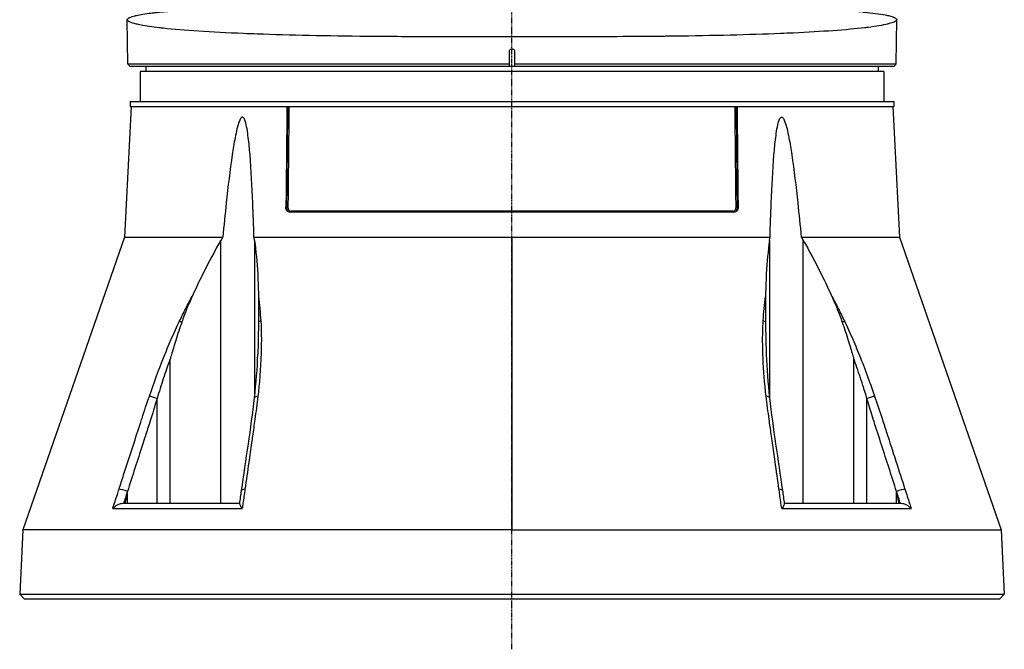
# Model space of a CAD drawing. Header units: millimetres. Extents: x 0 to 4378, y 0 to 2376.
# Tile 24 of 212: x 708 to 904, y 577 to 703. Entities that reach past the tile are written whole.
import ezdxf

# ---------------------------------------------------------------- set-up
doc = ezdxf.new("R2010")
doc.units = ezdxf.units.MM
doc.header["$LTSCALE"] = 0.2
doc.linetypes.add('CENTER2', pattern=[1.125, 0.75, -0.125, 0.125, -0.125])
doc.layers.add('02_Center Line', color=1, linetype='CENTER2')

# ---------------------------------------------------------------- blocks, each defined once
blk = doc.blocks.new('Blk$A18K1-2P24D')
for p, q in [((-76.5, 106.5), (-76.58, 115.26)), ((76.5, 106.5), (76.58, 115.26)), ((-69.46, 113.6), (-69.46, 113.6)), ((-62.29, 113), (-62.29, 113)), ((62.29, 113), (62.29, 113)), ((-0.5, 106), (-0.5, 109)), ((0.5, 109), (0.5, 106)), ((-76.5, 106.5), (-0.5, 106.5)), ((76, 106), (-76, 106)), ((-72.87, 106), (-72.89, 105)), ((0.5, 106.5), (76.5, 106.5)), ((72.87, 106), (72.89, 105)), ((74, 105), (-74, 105)), ((-74, 105), (-74, 99)), ((74, 105), (74, 99)), ((-76, 99), (76, 99)), ((-76, 99), (-76, 98)), ((76, 99), (76, 98)), ((-75.79, 98), (-77.15, 72.03)), ((-76, 98), (76, 98)), ((75.79, 98), (77.15, 72.03)), ((-44.88, 77.97), (-45, 77.97)), ((44.22, 77), (-44.22, 77)), ((43.97, 77.19), (-43.97, 77.19)), ((44.09, 77), (44.09, 77)), ((45, 77.97), (44.88, 77.97)), ((-77.15, 72.03), (-97.38, 13.79)), ((-77.15, 72.03), (-57.57, 72.03)), ((-57.95, 19), (-57.95, 71.39)), ((-51.36, 72.03), (0, 72.03)), ((-51.26, 71.39), (-51.26, 40.02)), ((0, 72.03), (0, 70.02)), ((0, 72.03), (51.36, 72.03)), ((51.26, 71.39), (51.26, 40.02)), ((57.57, 72.03), (77.15, 72.03)), ((57.95, 19), (57.95, 71.39)), ((77.15, 72.03), (97.38, 13.79)), ((0, 70.02), (0, 13.79)), ((-50.35, 59.28), (-50.35, 59.28)), ((50.35, 59.26), (50.35, 59.26)), ((-68.07, 19), (-68.07, 47.76)), ((68.07, 19), (68.07, 47.76)), ((-70.65, 19), (-70.65, 39.92)), ((-70.65, 39.92), (-70.65, 39.92)), ((70.65, 19), (70.65, 39.92)), ((-51.26, 35.22), (-51.26, 35.22)), ((51.26, 35.22), (51.26, 35.22)), ((-75.06, 31.64), (-75.06, 31.64)), ((75.05, 31.67), (75.05, 31.67)), ((-76.56, 19), (-76.56, 21.4)), ((76.56, 19), (76.56, 21.4)), ((-79.48, 17.99), (-53.7, 17.99)), ((-54.21, 19), (-77.45, 19)), ((53.7, 17.99), (79.48, 17.99)), ((77.45, 19), (54.21, 19)), ((-97.38, 13.79), (-98, 1)), ((0, 13.79), (-97.38, 13.79)), ((0, 13.79), (97.38, 13.79)), ((97.38, 13.79), (98, 1)), ((-98, 1), (98, 1)), ((-97.05, 0), (-98, 1)), ((97.05, 0), (-97.05, 0)), ((-87.52, 0), (-87.52, 0)), ((-57.69, 0), (-57.69, 0)), ((-43.67, 0), (-43.67, 0)), ((97.05, 0), (98, 1))]:
    blk.add_line(p, q)
for centre, major_axis, ratio, start_param, end_param in [((-44.72, 77.98), (0.2, -0.002), 0.057317, 3.779603, 5.335087), ((-44.09, 77.2), (0, -0.2), 0.575043, 0.021079, 1.51865), ((44.09, 77.2), (0, -0.2), 0.575043, 4.764774, 6.283101), ((44.09, 77.2), (0, -0.2), 0.575043, 6.283101, 6.283182), ((44.72, 77.98), (-0.2, -0.002), 0.05732, 0.947932, 2.503548), ((-65.04, 54.86), (-1.35, 0.66), 0.057665, 0.607364, 1.057256), ((-49.16, 54.86), (-1.5, -0.09), 0.431477, 5.294348, 5.744777), ((49.16, 54.86), (-1.5, 0.09), 0.431477, 3.680016, 4.13043), ((65.04, 54.86), (1.35, 0.66), 0.057893, 5.225953, 5.675827), ((-71.03, 39.88), (-1.42, 0.49), 0.108063, 4.484642, 5.706473), ((-49.77, 39.88), (-1.49, 0.17), 0.323016, 5.32621, 6.283185), ((49.77, 39.88), (1.49, 0.17), 0.323016, 0, 0.956975), ((71.03, 39.88), (1.42, 0.49), 0.108063, 0.576712, 1.79861), ((-77.06, 21.37), (-1.43, 0.46), 0.133958, 4.3984, 5.717837), ((-52.35, 21.37), (-1.49, 0.21), 0.304914, 5.321029, 6.283185), ((52.35, 21.37), (1.49, 0.21), 0.304914, 0, 0.962156), ((77.06, 21.37), (1.43, 0.46), 0.133958, 0.565348, 1.884847)]:
    blk.add_ellipse(centre, major_axis=major_axis, ratio=ratio, start_param=start_param, end_param=end_param)
for points, knots in [([(-76.58, 115.3), (-76.58, 115.31), (-76.57, 115.32), (-76.56, 115.35), (-76.56, 115.36), (-76.56, 115.36), (-76.56, 115.37), (-76.56, 115.37), (-76.55, 115.38), (-76.55, 115.39), (-76.55, 115.39), (-76.55, 115.4), (-76.53, 115.42), (-76.53, 115.42), (-76.53, 115.43), (-76.52, 115.43), (-76.52, 115.43), (-76.52, 115.44), (-76.52, 115.44), (-76.49, 115.48), (-76.45, 115.51), (-76.41, 115.54), (-76.37, 115.58), (-76.32, 115.61), (-76.26, 115.64), (-76.2, 115.68), (-76.15, 115.7), (-76.07, 115.74), (-75.82, 115.86), (-75.48, 115.97), (-75.09, 116.07), (-75.03, 116.08), (-74.98, 116.1), (-74.92, 116.11), (-74.87, 116.12), (-74.82, 116.14), (-74.77, 116.15), (-74, 116.33), (-73.03, 116.48), (-71.9, 116.62), (-71.7, 116.65), (-71.5, 116.67), (-71.29, 116.69), (-71.18, 116.71), (-71.08, 116.72), (-70.97, 116.73), (-70.92, 116.73), (-70.86, 116.74), (-70.81, 116.75), (-70.76, 116.75), (-70.72, 116.75), (-70.65, 116.76), (-70.5, 116.78), (-70.34, 116.79), (-70.19, 116.81), (-68.04, 117.01), (-65.56, 117.16), (-63, 117.27), (-60.5, 117.38), (-57.93, 117.46), (-55.47, 117.52), (-55.29, 117.52), (-55.12, 117.52), (-54.95, 117.53), (-54.87, 117.53), (-54.78, 117.53), (-54.7, 117.53), (-54.61, 117.54), (-54.56, 117.54), (-54.44, 117.54), (-54.12, 117.55), (-53.8, 117.55), (-53.48, 117.56), (-50.37, 117.63), (-47.26, 117.67), (-44.3, 117.7), (-44.07, 117.71), (-43.83, 117.71), (-43.6, 117.71), (-43.49, 117.71), (-43.37, 117.71), (-43.26, 117.71), (-43.14, 117.72), (-43.05, 117.72), (-42.91, 117.72), (-42.6, 117.72), (-42.29, 117.72), (-41.97, 117.73), (-38.34, 117.76), (-34.73, 117.79), (-31.25, 117.8), (-30.7, 117.8), (-30.19, 117.8), (-29.63, 117.81), (-29.39, 117.81), (-29.15, 117.81), (-28.9, 117.81), (-27.44, 117.81), (-25.92, 117.82), (-24.35, 117.82), (-24.04, 117.82), (-23.74, 117.82), (-23.43, 117.82), (-23.27, 117.82), (-23.12, 117.82), (-22.96, 117.82), (-22.89, 117.82), (-22.81, 117.82), (-22.73, 117.83), (-22.65, 117.83), (-22.54, 117.83), (-22.5, 117.83), (-21.14, 117.83), (-18.92, 117.83), (-15.77, 117.83), (-15.56, 117.83), (-15.32, 117.83), (-15.13, 117.83), (-15, 117.83), (-14.87, 117.83), (-14.74, 117.83), (-12.12, 117.83), (-9.86, 117.83), (-8, 117.83), (-7.87, 117.83), (-7.78, 117.83), (-7.61, 117.83), (-4.92, 117.83), (-2.38, 117.83), (0, 117.83), (2.23, 117.83), (4.6, 117.83), (7.11, 117.83), (7.27, 117.83), (7.49, 117.83), (7.61, 117.83), (9.26, 117.83), (11.4, 117.83), (13.99, 117.83), (14.18, 117.83), (14.37, 117.83), (14.56, 117.83), (14.62, 117.83), (14.68, 117.83), (14.74, 117.83), (14.78, 117.83), (14.81, 117.83), (14.84, 117.83), (14.94, 117.83), (15, 117.83), (15.13, 117.83), (19.18, 117.83), (21.56, 117.83), (22.36, 117.83), (22.38, 117.83), (22.41, 117.83), (22.43, 117.83), (22.44, 117.83), (22.46, 117.83), (22.47, 117.83), (22.47, 117.83), (22.47, 117.83), (22.47, 117.83), (22.47, 117.83), (22.47, 117.83), (22.47, 117.83), (22.47, 117.83), (22.47, 117.83), (22.5, 117.83), (24.37, 117.82), (26.18, 117.82), (27.92, 117.81), (28.24, 117.81), (28.58, 117.81), (28.9, 117.81), (29.15, 117.81), (29.4, 117.81), (29.63, 117.81), (33.38, 117.79), (37.28, 117.77), (41.22, 117.73), (41.47, 117.73), (41.72, 117.73), (41.97, 117.73), (42, 117.73), (42.04, 117.73), (42.07, 117.73), (42.21, 117.72), (42.35, 117.72), (42.49, 117.72), (42.63, 117.72), (42.8, 117.72), (42.91, 117.72), (46.12, 117.68), (49.53, 117.64), (52.97, 117.57), (53.14, 117.57), (53.31, 117.56), (53.48, 117.56), (53.56, 117.56), (53.63, 117.56), (53.71, 117.56), (53.83, 117.55), (53.95, 117.55), (54.07, 117.55), (54.2, 117.55), (54.36, 117.54), (54.44, 117.54), (57.21, 117.48), (60.15, 117.4), (63, 117.27), (65.39, 117.17), (67.72, 117.03), (69.77, 116.85), (69.91, 116.83), (70.05, 116.82), (70.19, 116.81), (70.2, 116.81), (70.21, 116.81), (70.21, 116.8), (70.29, 116.8), (70.36, 116.79), (70.43, 116.78), (70.5, 116.78), (70.59, 116.77), (70.65, 116.76), (72.28, 116.6), (73.68, 116.4), (74.72, 116.16), (74.73, 116.16), (74.75, 116.15), (74.77, 116.15), (74.82, 116.14), (74.88, 116.12), (74.92, 116.11), (75.27, 116.03), (75.58, 115.94), (75.83, 115.84), (75.88, 115.82), (75.92, 115.81), (75.96, 115.79), (75.98, 115.78), (76, 115.77), (76.02, 115.76), (76.03, 115.76), (76.04, 115.76), (76.05, 115.75), (76.05, 115.75), (76.06, 115.75), (76.06, 115.75), (76.07, 115.74), (76.07, 115.74), (76.07, 115.74), (76.51, 115.54), (76.55, 115.38), (76.57, 115.32), (76.58, 115.31), (76.58, 115.3), (76.58, 115.3)], [0.0000015, 0.0000015, 0.0000015, 0.0000015, 0.0029297, 0.0029297, 0.0029297, 0.003418, 0.003418, 0.003418, 0.0039063, 0.0039063, 0.0039063, 0.0068359, 0.0068359, 0.0068359, 0.0073242, 0.0073242, 0.0073242, 0.0078125, 0.0078125, 0.0078125, 0.015625, 0.015625, 0.015625, 0.0234375, 0.0234375, 0.0234375, 0.03125, 0.03125, 0.03125, 0.0585938, 0.0585938, 0.0585938, 0.0625, 0.0625, 0.0625, 0.0653592, 0.0653592, 0.0653592, 0.109375, 0.109375, 0.109375, 0.1171875, 0.1171875, 0.1171875, 0.1210938, 0.1210938, 0.1210938, 0.1230469, 0.1230469, 0.1230469, 0.125, 0.125, 0.125, 0.1291179, 0.1291179, 0.1291179, 0.1862398, 0.1862398, 0.1862398, 0.2421875, 0.2421875, 0.2421875, 0.2460938, 0.2460938, 0.2460938, 0.2480469, 0.2480469, 0.2480469, 0.25, 0.25, 0.25, 0.2550995, 0.2550995, 0.2550995, 0.3046875, 0.3046875, 0.3046875, 0.3085938, 0.3085938, 0.3085938, 0.3105469, 0.3105469, 0.3105469, 0.3125, 0.3125, 0.3125, 0.3168503, 0.3168503, 0.3168503, 0.3671875, 0.3671875, 0.3671875, 0.375, 0.375, 0.375, 0.3783365, 0.3783365, 0.3783365, 0.3984375, 0.3984375, 0.3984375, 0.4023438, 0.4023438, 0.4023438, 0.4042969, 0.4042969, 0.4042969, 0.4052734, 0.4052734, 0.4052734, 0.40625, 0.40625, 0.40625, 0.4355469, 0.4355469, 0.4355469, 0.4375, 0.4375, 0.4375, 0.4388688, 0.4388688, 0.4388688, 0.4667969, 0.4667969, 0.4667969, 0.46875, 0.46875, 0.46875, 0.5, 0.5, 0.5, 0.5292969, 0.5292969, 0.5292969, 0.53125, 0.53125, 0.53125, 0.5585938, 0.5585938, 0.5585938, 0.5605469, 0.5605469, 0.5605469, 0.5611889, 0.5611889, 0.5611889, 0.5615234, 0.5615234, 0.5615234, 0.5625, 0.5625, 0.5625, 0.5917969, 0.5917969, 0.5917969, 0.5927734, 0.5927734, 0.5927734, 0.5932617, 0.5932617, 0.5932617, 0.5933838, 0.5933838, 0.5933838, 0.5934296, 0.5934296, 0.5934296, 0.59375, 0.59375, 0.59375, 0.6171875, 0.6171875, 0.6171875, 0.6216061, 0.6216061, 0.6216061, 0.625, 0.625, 0.625, 0.6796875, 0.6796875, 0.6796875, 0.683152, 0.683152, 0.683152, 0.6835938, 0.6835938, 0.6835938, 0.6855469, 0.6855469, 0.6855469, 0.6875, 0.6875, 0.6875, 0.7421875, 0.7421875, 0.7421875, 0.7449016, 0.7449016, 0.7449016, 0.7460938, 0.7460938, 0.7460938, 0.7480469, 0.7480469, 0.7480469, 0.75, 0.75, 0.75, 0.8137622, 0.8137622, 0.8137622, 0.8671875, 0.8671875, 0.8671875, 0.8708814, 0.8708814, 0.8708814, 0.8710938, 0.8710938, 0.8710938, 0.8730469, 0.8730469, 0.8730469, 0.875, 0.875, 0.875, 0.9335938, 0.9335938, 0.9335938, 0.934619, 0.934619, 0.934619, 0.9375, 0.9375, 0.9375, 0.9609375, 0.9609375, 0.9609375, 0.9648438, 0.9648438, 0.9648438, 0.9667969, 0.9667969, 0.9667969, 0.9677734, 0.9677734, 0.9677734, 0.9682617, 0.9682617, 0.9682617, 0.96875, 0.96875, 0.96875, 0.9949052, 0.9949052, 0.9949052, 0.9999923, 0.9999923, 0.9999923, 0.9999923]), ([(76.58, 115.3), (76.58, 115.29), (76.57, 115.28), (76.56, 115.25), (76.56, 115.24), (76.56, 115.24), (76.56, 115.23), (76.56, 115.22), (76.55, 115.21), (76.55, 115.21), (76.55, 115.21), (76.55, 115.2), (76.54, 115.19), (76.54, 115.19), (76.53, 115.18), (76.53, 115.17), (76.52, 115.17), (76.51, 115.16), (76.51, 115.15), (76.48, 115.12), (76.44, 115.09), (76.39, 115.05), (76.35, 115.02), (76.29, 114.98), (76.23, 114.95), (76.2, 114.93), (76.17, 114.91), (76.14, 114.89), (76.1, 114.88), (76.07, 114.86), (76.03, 114.84), (75.76, 114.72), (75.43, 114.61), (75.1, 114.52), (75.05, 114.51), (74.99, 114.49), (74.93, 114.48), (74.91, 114.47), (74.88, 114.46), (74.85, 114.45), (74.82, 114.45), (74.8, 114.44), (74.77, 114.43), (73.79, 114.19), (72.46, 113.97), (70.87, 113.77), (70.65, 113.74), (70.43, 113.71), (70.18, 113.68), (66.65, 113.27), (61.79, 112.92), (55.99, 112.65), (55.16, 112.62), (54.33, 112.58), (53.44, 112.54), (47.22, 112.29), (40.01, 112.11), (32.22, 112.01), (31.66, 112), (31.1, 112), (30.54, 111.99), (30.26, 111.99), (29.97, 111.98), (29.69, 111.98), (29.55, 111.98), (29.41, 111.98), (29.27, 111.97), (29.13, 111.97), (28.94, 111.97), (28.84, 111.97), (24.91, 111.93), (19.69, 111.91), (13.08, 111.9), (9.84, 111.9), (6.27, 111.9), (2.4, 111.91), (2, 111.91), (1.61, 111.91), (1.21, 111.91), (1.01, 111.91), (0.81, 111.91), (0.61, 111.91), (0.51, 111.91), (0.4, 111.91), (0.3, 111.91), (0.25, 111.91), (0.2, 111.91), (0.15, 111.91), (0.1, 111.91), (0.01, 111.91), (0, 111.91), (-0.48, 111.91), (-2.43, 111.91), (-5.84, 111.91), (-6.08, 111.91), (-6.33, 111.91), (-6.59, 111.91), (-6.72, 111.91), (-6.85, 111.91), (-6.98, 111.9), (-7.11, 111.9), (-7.29, 111.9), (-7.38, 111.9), (-10.32, 111.9), (-12.65, 111.9), (-14.36, 111.9), (-14.47, 111.9), (-14.53, 111.9), (-14.69, 111.9), (-19.22, 111.9), (-23.41, 111.92), (-27.23, 111.96), (-27.77, 111.96), (-28.28, 111.96), (-28.84, 111.97), (-36.78, 112.05), (-44.22, 112.21), (-50.72, 112.44), (-51.64, 112.47), (-52.57, 112.51), (-53.44, 112.54), (-59.94, 112.81), (-65.42, 113.16), (-69.4, 113.59), (-69.66, 113.62), (-69.94, 113.65), (-70.18, 113.68), (-71.6, 113.85), (-72.84, 114.03), (-73.85, 114.23), (-74.01, 114.26), (-74.17, 114.3), (-74.33, 114.33), (-74.4, 114.35), (-74.48, 114.36), (-74.55, 114.38), (-74.59, 114.39), (-74.63, 114.4), (-74.66, 114.41), (-74.68, 114.41), (-74.7, 114.42), (-74.71, 114.42), (-74.72, 114.42), (-74.73, 114.42), (-74.74, 114.43), (-74.75, 114.43), (-74.75, 114.43), (-74.77, 114.43), (-75.95, 114.73), (-76.29, 114.95), (-76.45, 115.1), (-76.55, 115.2), (-76.57, 115.26), (-76.58, 115.3)], [0.0000019, 0.0000019, 0.0000019, 0.0000019, 0.0029297, 0.0029297, 0.0029297, 0.003418, 0.003418, 0.003418, 0.0039062, 0.0039062, 0.0039062, 0.0058594, 0.0058594, 0.0058594, 0.0068359, 0.0068359, 0.0068359, 0.0078125, 0.0078125, 0.0078125, 0.015625, 0.015625, 0.015625, 0.0234375, 0.0234375, 0.0234375, 0.0273437, 0.0273437, 0.0273437, 0.03125, 0.03125, 0.03125, 0.0546875, 0.0546875, 0.0546875, 0.0585937, 0.0585937, 0.0585937, 0.0605469, 0.0605469, 0.0605469, 0.0625, 0.0625, 0.0625, 0.1171875, 0.1171875, 0.1171875, 0.125, 0.125, 0.125, 0.234375, 0.234375, 0.234375, 0.25, 0.25, 0.25, 0.359375, 0.359375, 0.359375, 0.3671875, 0.3671875, 0.3671875, 0.3710938, 0.3710938, 0.3710938, 0.3730469, 0.3730469, 0.3730469, 0.375, 0.375, 0.375, 0.4536577, 0.4536577, 0.4536577, 0.4921875, 0.4921875, 0.4921875, 0.4960938, 0.4960938, 0.4960938, 0.4980469, 0.4980469, 0.4980469, 0.4990234, 0.4990234, 0.4990234, 0.4995117, 0.4995117, 0.4995117, 0.5, 0.5, 0.5, 0.5273438, 0.5273438, 0.5273438, 0.5292969, 0.5292969, 0.5292969, 0.5302734, 0.5302734, 0.5302734, 0.53125, 0.53125, 0.53125, 0.5605469, 0.5605469, 0.5605469, 0.5625, 0.5625, 0.5625, 0.6171875, 0.6171875, 0.6171875, 0.625, 0.625, 0.625, 0.734375, 0.734375, 0.734375, 0.75, 0.75, 0.75, 0.8671875, 0.8671875, 0.8671875, 0.875, 0.875, 0.875, 0.921875, 0.921875, 0.921875, 0.9296875, 0.9296875, 0.9296875, 0.9335937, 0.9335937, 0.9335937, 0.9355469, 0.9355469, 0.9355469, 0.9365234, 0.9365234, 0.9365234, 0.9370117, 0.9370117, 0.9370117, 0.9375, 0.9375, 0.9375, 0.9755161, 0.9755161, 0.9755161, 0.9999965, 0.9999965, 0.9999965, 0.9999965]), ([(-0.5, 109), (-0.5, 109.06), (-0.49, 109.13), (-0.44, 109.25), (-0.4, 109.31), (-0.31, 109.4), (-0.25, 109.44), (-0.13, 109.49), (-0.06, 109.5), (0.06, 109.5), (0.13, 109.49), (0.25, 109.44), (0.31, 109.4), (0.4, 109.31), (0.44, 109.25), (0.49, 109.13), (0.5, 109.06), (0.5, 109)], [0.0000029, 0.0000029, 0.0000029, 0.0000029, 0.018836, 0.018836, 0.0376719, 0.0376719, 0.0565073, 0.0565073, 0.0753428, 0.0753428, 0.0941782, 0.0941782, 0.1130137, 0.1130137, 0.1318496, 0.1318496, 0.1506827, 0.1506827, 0.1506827, 0.1506827]), ([(-44.8, 98), (-44.82, 96.67), (-44.83, 95.34), (-44.84, 94.01), (-44.87, 91.35), (-44.9, 88.68), (-44.92, 86), (-44.95, 83.33), (-44.98, 80.65), (-45, 77.97)], [0.167015, 0.167015, 0.167015, 0.167015, 0.3333333, 0.3333333, 0.3333333, 0.6666667, 0.6666667, 0.6666667, 1, 1, 1, 1]), ([(-44.68, 98), (-44.69, 96.64), (-44.71, 95.28), (-44.72, 93.91), (-44.75, 91), (-44.78, 88.09), (-44.81, 85.17), (-44.83, 82.77), (-44.85, 80.38), (-44.88, 77.97)], [0.1669675, 0.1669675, 0.1669675, 0.1669675, 0.3372962, 0.3372962, 0.3372962, 0.7011574, 0.7011574, 0.7011574, 1, 1, 1, 1]), ([(-44.4, 98), (-44.41, 96.64), (-44.43, 95.27), (-44.44, 93.91), (-44.47, 91), (-44.5, 88.08), (-44.53, 85.17), (-44.55, 82.77), (-44.58, 80.37), (-44.6, 77.97)], [0.1669438, 0.1669438, 0.1669438, 0.1669438, 0.3374615, 0.3374615, 0.3374615, 0.701243, 0.701243, 0.701243, 1, 1, 1, 1]), ([(44.6, 77.97), (44.58, 80.38), (44.55, 82.79), (44.53, 85.2), (44.5, 88.12), (44.47, 91.02), (44.44, 93.93), (44.43, 95.29), (44.41, 96.64), (44.4, 98)], [0, 0, 0, 0, 0.3003264, 0.3003264, 0.3003264, 0.6633231, 0.6633231, 0.6633231, 0.8330562, 0.8330562, 0.8330562, 0.8330562]), ([(44.88, 77.97), (44.85, 80.39), (44.83, 82.8), (44.81, 85.21), (44.78, 88.12), (44.75, 91.03), (44.72, 93.93), (44.71, 95.29), (44.69, 96.65), (44.68, 98)], [0, 0, 0, 0, 0.3004123, 0.3004123, 0.3004123, 0.6634885, 0.6634885, 0.6634885, 0.8330325, 0.8330325, 0.8330325, 0.8330325]), ([(44.8, 98), (44.82, 96.67), (44.83, 95.34), (44.84, 94.01), (44.87, 91.35), (44.9, 88.68), (44.92, 86), (44.95, 83.33), (44.98, 80.65), (45, 77.97)], [0.167015, 0.167015, 0.167015, 0.167015, 0.3333333, 0.3333333, 0.3333333, 0.6666667, 0.6666667, 0.6666667, 1, 1, 1, 1]), ([(-51.36, 72.03), (-51.43, 74.33), (-51.5, 76.6), (-51.73, 82.12), (-51.89, 85.32), (-52.24, 89.51), (-52.35, 90.69), (-52.57, 92.43), (-52.65, 93), (-52.85, 94.11), (-52.96, 94.64), (-53.2, 95.36), (-53.3, 95.62), (-53.47, 95.81), (-53.51, 95.85), (-53.59, 95.9), (-53.63, 95.91), (-53.71, 95.91), (-53.75, 95.9), (-53.84, 95.85), (-53.88, 95.81), (-54.06, 95.62), (-54.18, 95.36), (-54.47, 94.64), (-54.61, 94.11), (-54.88, 93), (-55, 92.43), (-55.34, 90.69), (-55.53, 89.51), (-56.15, 85.32), (-56.53, 82.12), (-57.12, 76.6), (-57.35, 74.33), (-57.57, 72.03)], [-10.718091, -10.718091, -10.718091, -10.718091, -10.065889, -10.065889, -9.118131, -9.118131, -8.790101, -8.790101, -8.626085, -8.626085, -8.46207, -8.46207, -8.384853, -8.384853, -8.367475, -8.367475, -8.350096, -8.350096, -8.332718, -8.332718, -8.315339, -8.315339, -8.238122, -8.238122, -8.074107, -8.074107, -7.910092, -7.910092, -7.582061, -7.582061, -6.634304, -6.634304, -5.982102, -5.982102, -5.982102, -5.982102]), ([(51.36, 72.03), (51.43, 74.33), (51.5, 76.6), (51.73, 82.12), (51.89, 85.32), (52.24, 89.51), (52.35, 90.69), (52.57, 92.43), (52.65, 93), (52.85, 94.11), (52.96, 94.64), (53.2, 95.36), (53.3, 95.62), (53.47, 95.81), (53.51, 95.85), (53.59, 95.9), (53.63, 95.91), (53.71, 95.91), (53.75, 95.9), (53.84, 95.85), (53.88, 95.81), (54.06, 95.62), (54.18, 95.36), (54.47, 94.64), (54.61, 94.11), (54.88, 93), (55, 92.43), (55.34, 90.69), (55.53, 89.51), (56.15, 85.32), (56.53, 82.12), (57.12, 76.6), (57.35, 74.33), (57.57, 72.03)], [5.982106, 5.982106, 5.982106, 5.982106, 6.634304, 6.634304, 7.582061, 7.582061, 7.910092, 7.910092, 8.074107, 8.074107, 8.238122, 8.238122, 8.315339, 8.315339, 8.332718, 8.332718, 8.350096, 8.350096, 8.367475, 8.367475, 8.384853, 8.384853, 8.46207, 8.46207, 8.626085, 8.626085, 8.790101, 8.790101, 9.118131, 9.118131, 10.065889, 10.065889, 10.718087, 10.718087, 10.718087, 10.718087]), ([(-44.22, 77), (-44.32, 77), (-44.43, 77.02), (-44.63, 77.13), (-44.72, 77.2), (-44.86, 77.38), (-44.92, 77.49), (-44.99, 77.73), (-45, 77.86), (-45, 77.97)], [-0.4521231, -0.4521231, -0.4521231, -0.4521231, -0.4145569, -0.4145569, -0.3768637, -0.3768637, -0.3391437, -0.3391437, -0.3039745, -0.3039745, -0.3039745, -0.3039745]), ([(-44.88, 77.97), (-44.88, 77.65), (-44.75, 77.38), (-44.59, 77.22), (-44.43, 77.06), (-44.25, 77), (-44.09, 77)], [0, 0, 0, 0, 0.5, 0.5, 0.5, 1, 1, 1, 1]), ([(44.09, 77), (44.25, 77), (44.43, 77.06), (44.59, 77.22), (44.75, 77.38), (44.88, 77.65), (44.88, 77.97)], [0.0001034, 0.0001034, 0.0001034, 0.0001034, 0.5, 0.5, 0.5, 1, 1, 1, 1]), ([(45, 77.97), (45, 77.86), (44.99, 77.73), (44.92, 77.49), (44.86, 77.38), (44.72, 77.2), (44.63, 77.13), (44.43, 77.02), (44.32, 77), (44.22, 77)], [-0.2992343, -0.2992343, -0.2992343, -0.2992343, -0.2640654, -0.2640654, -0.2263454, -0.2263454, -0.1886522, -0.1886522, -0.1510866, -0.1510866, -0.1510866, -0.1510866]), ([(-57.95, 71.39), (-58.1, 71.14), (-58.25, 70.89), (-59.64, 68.47), (-60.82, 66.21), (-62.54, 62.68), (-63.11, 61.47), (-63.67, 60.24)], [-6.988994, -6.988994, -6.988994, -6.988994, -6.902512, -6.902512, -6.146791, -6.146791, -5.760487, -5.760487, -5.760487, -5.760487]), ([(-51.26, 71.39), (-51.23, 71.14), (-51.19, 70.89), (-50.88, 68.47), (-50.69, 66.21), (-50.53, 62.68), (-50.49, 61.46), (-50.47, 60.24)], [10.332577, 10.332577, 10.332577, 10.332577, 10.419059, 10.419059, 11.17478, 11.17478, 11.561623, 11.561623, 11.561623, 11.561623]), ([(51.26, 71.39), (51.23, 71.14), (51.19, 70.89), (50.88, 68.47), (50.69, 66.21), (50.53, 62.68), (50.49, 61.46), (50.47, 60.23)], [-6.98839, -6.98839, -6.98839, -6.98839, -6.901908, -6.901908, -6.146186, -6.146186, -5.758936, -5.758936, -5.758936, -5.758936]), ([(57.95, 71.39), (58.1, 71.14), (58.25, 70.89), (59.64, 68.47), (60.82, 66.21), (62.54, 62.68), (63.11, 61.46), (63.67, 60.23)], [10.331972, 10.331972, 10.331972, 10.331972, 10.418454, 10.418454, 11.174175, 11.174175, 11.561438, 11.561438, 11.561438, 11.561438]), ([(-66.17, 55.36), (-65.77, 56.18), (-65.36, 57), (-64.95, 57.82), (-64.53, 58.63), (-64.11, 59.44), (-63.67, 60.24)], [0, 0, 0, 0, 0.499437, 0.499437, 0.499437, 1, 1, 1, 1]), ([(-63.67, 60.24), (-64.05, 59.41), (-64.42, 58.55), (-65.1, 56.86), (-65.44, 55.97), (-65.73, 55.12)], [0.0000001, 0.0000001, 0.0000001, 0.0000001, 0.2752389, 0.2752389, 0.5482669, 0.5482669, 0.5482669, 0.5482669]), ([(-50.47, 60.24), (-50.36, 59.44), (-50.28, 58.63), (-50.2, 57.81), (-50.13, 57), (-50.06, 56.18), (-50.01, 55.35)], [0, 0, 0, 0, 0.50012, 0.50012, 0.50012, 1, 1, 1, 1]), ([(-50.47, 60.24), (-50.45, 59.4), (-50.45, 58.55), (-50.45, 56.86), (-50.45, 55.97), (-50.46, 55.11)], [-0.545343, -0.545343, -0.545343, -0.545343, -0.2715108, -0.2715108, -0.0000031, -0.0000031, -0.0000031, -0.0000031]), ([(50.01, 55.35), (50.06, 56.17), (50.13, 57), (50.2, 57.81), (50.28, 58.62), (50.36, 59.43), (50.47, 60.23)], [0, 0, 0, 0, 0.499875, 0.499875, 0.499875, 1, 1, 1, 1]), ([(50.47, 60.23), (50.45, 59.4), (50.45, 58.55), (50.45, 56.86), (50.45, 55.97), (50.46, 55.11)], [0.0000001, 0.0000001, 0.0000001, 0.0000001, 0.2749921, 0.2749921, 0.5476443, 0.5476443, 0.5476443, 0.5476443]), ([(63.67, 60.23), (64.11, 59.43), (64.53, 58.63), (64.95, 57.81), (65.36, 57), (65.77, 56.18), (66.17, 55.36)], [0, 0, 0, 0, 0.5005634, 0.5005634, 0.5005634, 1, 1, 1, 1]), ([(63.67, 60.23), (64.05, 59.4), (64.42, 58.55), (65.1, 56.86), (65.44, 55.97), (65.73, 55.12)], [-0.5445996, -0.5445996, -0.5445996, -0.5445996, -0.2712223, -0.2712223, -0.0000015, -0.0000015, -0.0000015, -0.0000015]), ([(-72.19, 40.38), (-71.31, 42.93), (-70.38, 45.47), (-69.38, 47.99), (-68.87, 49.25), (-68.36, 50.5), (-67.82, 51.74), (-67.55, 52.37), (-67.27, 52.99), (-66.99, 53.6), (-66.72, 54.19), (-66.45, 54.78), (-66.17, 55.36)], [0, 0, 0, 0, 0.5027546, 0.5027546, 0.5027546, 0.7543165, 0.7543165, 0.7543165, 0.8801534, 0.8801534, 0.8801534, 1, 1, 1, 1]), ([(-65.73, 55.12), (-66.15, 53.93), (-66.55, 52.67), (-67.28, 50.32), (-67.55, 49.38), (-67.83, 48.5), (-67.89, 48.31), (-67.99, 48.01), (-68.03, 47.89), (-68.07, 47.76)], [0.0000011, 0.0000011, 0.0000011, 0.0000011, 0.3781689, 0.3781689, 0.7285819, 0.7285819, 0.8175277, 0.8175277, 0.8788966, 0.8788966, 0.8788966, 0.8788966]), ([(-50.46, 55.11), (-50.47, 54.17), (-50.49, 53.22), (-50.51, 52.27), (-50.53, 51.1), (-50.56, 49.92), (-50.6, 48.75)], [0.0000004, 0.0000004, 0.0000004, 0.0000004, 0.3887558, 0.3887558, 0.3887558, 0.8644485, 0.8644485, 0.8644485, 0.8644485]), ([(-50.01, 55.35), (-49.86, 52.92), (-49.87, 50.44), (-49.98, 47.94), (-50.04, 46.49), (-50.14, 45.04), (-50.26, 43.57), (-50.35, 42.51), (-50.46, 41.44), (-50.58, 40.38)], [0, 0, 0, 0, 0.500233, 0.500233, 0.500233, 0.789448, 0.789448, 0.789448, 1, 1, 1, 1]), ([(50.58, 40.38), (50.29, 42.91), (50.09, 45.44), (49.98, 47.94), (49.9, 49.73), (49.87, 51.52), (49.92, 53.28), (49.94, 53.98), (49.97, 54.67), (50.01, 55.35)], [0, 0, 0, 0, 0.499826, 0.499826, 0.499826, 0.858832, 0.858832, 0.858832, 1, 1, 1, 1]), ([(50.46, 55.11), (50.48, 53.9), (50.5, 52.69), (50.55, 50.36), (50.58, 49.44), (50.6, 48.72), (50.6, 48.71), (50.6, 48.7)], [0.0000003, 0.0000003, 0.0000003, 0.0000003, 0.385971, 0.385971, 0.7217999, 0.7217999, 0.7269919, 0.7269919, 0.7269919, 0.7269919]), ([(65.73, 55.12), (66.15, 53.93), (66.55, 52.67), (67.28, 50.32), (67.55, 49.38), (67.83, 48.5), (67.89, 48.31), (67.99, 48.01), (68.03, 47.89), (68.07, 47.76)], [-0.5643199, -0.5643199, -0.5643199, -0.5643199, -0.3213467, -0.3213467, -0.0964507, -0.0964507, -0.0393511, -0.0393511, 0, 0, 0, 0]), ([(66.17, 55.36), (66.45, 54.78), (66.72, 54.19), (66.99, 53.6), (67.27, 52.99), (67.55, 52.37), (67.82, 51.75), (68.36, 50.5), (68.87, 49.25), (69.37, 47.99), (69.96, 46.52), (70.52, 45.05), (71.05, 43.57), (71.44, 42.51), (71.82, 41.44), (72.19, 40.38)], [0, 0, 0, 0, 0.1198746, 0.1198746, 0.1198746, 0.2457225, 0.2457225, 0.2457225, 0.4973048, 0.4973048, 0.4973048, 0.7896386, 0.7896386, 0.7896386, 1, 1, 1, 1]), ([(-68.07, 47.76), (-68.12, 47.64), (-68.16, 47.52), (-68.39, 46.86), (-68.58, 46.3), (-68.99, 45.12), (-69.2, 44.49), (-69.84, 42.55), (-70.25, 41.24), (-70.65, 39.92)], [0, 0, 0, 0, 0.0387976, 0.0387976, 0.224397, 0.224397, 0.4372331, 0.4372331, 0.8758897, 0.8758897, 0.8758897, 0.8758897]), ([(68.18, 47.47), (68.17, 47.49), (68.16, 47.51), (68.15, 47.53), (68.13, 47.61), (68.1, 47.69), (68.07, 47.76)], [0, 0, 0, 0, 0.2136157, 0.2136157, 0.2136157, 0.9999613, 0.9999613, 0.9999613, 0.9999613]), ([(70.65, 39.92), (70.61, 40.08), (70.42, 40.71), (70.07, 41.82), (69.98, 42.1), (69.92, 42.29), (69.86, 42.49), (69.79, 42.69), (69.73, 42.87), (69.68, 43.03), (69.58, 43.34), (69.51, 43.57), (69.46, 43.71), (69.45, 43.74), (69.41, 43.87), (69.38, 43.94), (69.36, 44.02), (69.33, 44.1), (69.31, 44.18), (69.25, 44.34), (69.2, 44.49), (69.15, 44.65), (69.04, 44.96), (68.94, 45.28), (68.83, 45.59), (68.62, 46.22), (68.4, 46.85), (68.18, 47.47)], [0, 0, 0, 0, 0.25, 0.25, 0.25, 0.3125, 0.3125, 0.3125, 0.375, 0.375, 0.375, 0.5, 0.5, 0.5, 0.53125, 0.53125, 0.53125, 0.5625, 0.5625, 0.5625, 0.625, 0.625, 0.625, 0.75, 0.75, 0.75, 1, 1, 1, 1]), ([(-78.23, 21.86), (-77.92, 22.8), (-77.62, 23.74), (-77.31, 24.69), (-76.62, 26.83), (-75.92, 28.98), (-75.23, 31.12), (-74.73, 32.66), (-74.22, 34.21), (-73.72, 35.75), (-73.7, 35.83), (-73.67, 35.92), (-73.64, 36), (-73.17, 37.46), (-72.69, 38.92), (-72.19, 40.38)], [0, 0, 0, 0, 0.152677, 0.152677, 0.152677, 0.499986, 0.499986, 0.499986, 0.749983, 0.749983, 0.749983, 0.763385, 0.763385, 0.763385, 1, 1, 1, 1]), ([(-70.65, 39.92), (-71.12, 38.38), (-71.58, 36.84), (-72.07, 35.3), (-72.37, 34.36), (-72.68, 33.41), (-72.98, 32.47), (-73.18, 31.87), (-73.37, 31.27), (-73.56, 30.67), (-74.56, 27.58), (-75.56, 24.49), (-76.56, 21.4)], [0, 0, 0, 0, 0.2495704, 0.2495704, 0.2495704, 0.4024514, 0.4024514, 0.4024514, 0.4997522, 0.4997522, 0.4997522, 0.9999842, 0.9999842, 0.9999842, 0.9999842]), ([(-50.58, 40.38), (-50.76, 38.84), (-50.97, 37.29), (-51.19, 35.75), (-51.34, 34.65), (-51.5, 33.54), (-51.66, 32.44), (-51.72, 32), (-51.78, 31.56), (-51.84, 31.12), (-52.03, 29.8), (-52.22, 28.47), (-52.4, 27.15), (-52.65, 25.38), (-52.9, 23.62), (-53.15, 21.86)], [0, 0, 0, 0, 0.250019, 0.250019, 0.250019, 0.428779, 0.428779, 0.428779, 0.500005, 0.500005, 0.500005, 0.71439, 0.71439, 0.71439, 1, 1, 1, 1]), ([(53.15, 21.86), (52.89, 23.68), (52.63, 25.51), (52.38, 27.34), (52.2, 28.6), (52.02, 29.86), (51.84, 31.12), (51.76, 31.68), (51.68, 32.25), (51.6, 32.81), (51.46, 33.79), (51.32, 34.77), (51.19, 35.75), (50.97, 37.29), (50.76, 38.84), (50.58, 40.38)], [0, 0, 0, 0, 0.295731, 0.295731, 0.295731, 0.499995, 0.499995, 0.499995, 0.591463, 0.591463, 0.591463, 0.749983, 0.749983, 0.749983, 1, 1, 1, 1]), ([(76.56, 21.4), (75.56, 24.49), (74.56, 27.58), (73.57, 30.66), (73.07, 32.21), (72.56, 33.76), (72.07, 35.31), (71.66, 36.58), (71.28, 37.86), (70.89, 39.13), (70.81, 39.4), (70.73, 39.66), (70.65, 39.92)], [0, 0, 0, 0, 0.5, 0.5, 0.5, 0.750745, 0.750745, 0.750745, 0.957271, 0.957271, 0.957271, 1, 1, 1, 1]), ([(72.19, 40.38), (72.72, 38.84), (73.22, 37.29), (73.72, 35.75), (74.02, 34.84), (74.32, 33.92), (74.61, 33.01), (74.82, 32.38), (75.02, 31.75), (75.23, 31.12), (75.62, 29.89), (76.02, 28.66), (76.42, 27.43), (77.02, 25.57), (77.63, 23.72), (78.23, 21.86)], [0, 0, 0, 0, 0.250016, 0.250016, 0.250016, 0.398143, 0.398143, 0.398143, 0.500005, 0.500005, 0.500005, 0.699072, 0.699072, 0.699072, 1, 1, 1, 1]), ([(-79.48, 17.99), (-79.17, 18.94), (-78.87, 19.88), (-78.56, 20.82), (-78.45, 21.17), (-78.34, 21.51), (-78.23, 21.86)], [0, 0, 0, 0, 0.731799, 0.731799, 0.731799, 1, 1, 1, 1]), ([(-53.15, 21.86), (-53.28, 20.91), (-53.42, 19.97), (-53.55, 19.03), (-53.6, 18.68), (-53.65, 18.34), (-53.7, 17.99)], [0, 0, 0, 0, 0.731803, 0.731803, 0.731803, 1, 1, 1, 1]), ([(53.7, 17.99), (53.56, 18.94), (53.43, 19.88), (53.3, 20.82), (53.25, 21.17), (53.2, 21.51), (53.15, 21.86)], [0, 0, 0, 0, 0.731791, 0.731791, 0.731791, 1, 1, 1, 1]), ([(78.23, 21.86), (78.53, 20.91), (78.84, 19.97), (79.14, 19.03), (79.26, 18.68), (79.37, 18.34), (79.48, 17.99)], [0, 0, 0, 0, 0.731794, 0.731794, 0.731794, 1, 1, 1, 1]), ([(-76.59, 21.3), (-76.63, 21.17), (-76.67, 21.03), (-76.77, 20.61), (-76.81, 20.37), (-76.91, 19.79), (-76.97, 19.37), (-77.02, 19)], [0.000001, 0.000001, 0.000001, 0.000001, 0.0438155, 0.0438155, 0.0906037, 0.0906037, 0.1723278, 0.1723278, 0.1723278, 0.1723278]), ([(-76.56, 21.4), (-76.56, 21.39), (-76.57, 21.37), (-76.58, 21.34), (-76.58, 21.32), (-76.59, 21.3)], [0, 0, 0, 0, 0.0058123, 0.0058123, 0.01163485, 0.01163485, 0.01163485, 0.01163485]), ([(77.02, 19), (76.97, 19.38), (76.91, 19.83), (76.8, 20.42), (76.76, 20.65), (76.66, 21.1), (76.61, 21.25), (76.56, 21.4)], [0.000001, 0.000001, 0.000001, 0.000001, 0.116379, 0.116379, 0.1785721, 0.1785721, 0.2497386, 0.2497386, 0.2497386, 0.2497386]), ([(-77.45, 19), (-77.63, 19), (-77.82, 18.97), (-78.21, 18.86), (-78.41, 18.77), (-78.77, 18.58), (-78.93, 18.48), (-79.22, 18.25), (-79.36, 18.12), (-79.48, 18), (-79.48, 17.99), (-79.48, 17.99)], [0.000001, 0.000001, 0.000001, 0.000001, 0.0570155, 0.0570155, 0.1206062, 0.1206062, 0.1807381, 0.1807381, 0.239696, 0.239696, 0.2404159, 0.2404159, 0.2404159, 0.2404159]), ([(-54.21, 18.94), (-54.22, 18.93), (-54.22, 18.93), (-54.21, 18.86), (-54.18, 18.77), (-54.09, 18.58), (-54.03, 18.48), (-53.88, 18.25), (-53.8, 18.12), (-53.7, 18), (-53.7, 17.99), (-53.7, 17.99)], [-0.1946755, -0.1946755, -0.1946755, -0.1946755, -0.1842876, -0.1842876, -0.1201375, -0.1201375, -0.0594765, -0.0594765, 0, 0, 0.0007263, 0.0007263, 0.0007263, 0.0007263]), ([(54.21, 18.94), (54.22, 18.93), (54.22, 18.93), (54.21, 18.86), (54.18, 18.77), (54.09, 18.58), (54.03, 18.48), (53.88, 18.25), (53.8, 18.12), (53.7, 18), (53.7, 17.99), (53.7, 17.99)], [0.0467182, 0.0467182, 0.0467182, 0.0467182, 0.0570155, 0.0570155, 0.1206061, 0.1206061, 0.1807381, 0.1807381, 0.239696, 0.239696, 0.2404159, 0.2404159, 0.2404159, 0.2404159]), ([(79.48, 17.99), (79.48, 17.99), (79.48, 18), (79.36, 18.12), (79.22, 18.25), (78.93, 18.48), (78.77, 18.58), (78.41, 18.77), (78.21, 18.86), (77.82, 18.97), (77.63, 19), (77.45, 19)], [-0.0007263, -0.0007263, -0.0007263, -0.0007263, 0, 0, 0.0594766, 0.0594766, 0.1201375, 0.1201375, 0.1842876, 0.1842876, 0.2418037, 0.2418037, 0.2418037, 0.2418037])]:
    blk.add_open_spline(points, degree=3, knots=knots)
for points in [[(-76, 106), (-76.18, 106.18), (-76.37, 106.37), (-76.5, 106.5)], [(76, 106), (76.18, 106.18), (76.37, 106.37), (76.5, 106.5)], [(-44.6, 77.97), (-44.6, 77.9), (-44.59, 77.77), (-44.53, 77.57), (-44.41, 77.38), (-44.22, 77.23), (-44.06, 77.19), (-43.97, 77.19)], [(43.97, 77.19), (44.03, 77.19), (44.13, 77.2), (44.3, 77.29), (44.45, 77.44), (44.57, 77.66), (44.6, 77.86), (44.6, 77.97)], [(-57.57, 72.03), (-57.7, 71.82), (-57.83, 71.61), (-57.95, 71.39)], [(-51.26, 71.39), (-51.29, 71.61), (-51.33, 71.82), (-51.36, 72.03)], [(51.26, 71.39), (51.29, 71.61), (51.33, 71.82), (51.36, 72.03)], [(57.57, 72.03), (57.7, 71.82), (57.83, 71.61), (57.95, 71.39)], [(-51.26, 40.06), (-50.92, 42.97), (-50.69, 45.88), (-50.6, 48.75)], [(50.6, 48.7), (50.7, 45.84), (50.92, 42.95), (51.26, 40.06)], [(-53.84, 21.58), (-52.96, 27.74), (-51.96, 33.92), (-51.26, 40.06)], [(51.26, 40.06), (51.96, 33.92), (52.96, 27.74), (53.84, 21.58)], [(-54.21, 18.94), (-54.09, 19.82), (-53.96, 20.7), (-53.84, 21.58)], [(53.84, 21.58), (53.96, 20.7), (54.09, 19.82), (54.21, 18.94)], [(-76.59, 21.3), (-76.84, 20.54), (-77.09, 19.77), (-77.33, 19)], [(77.33, 19), (77.07, 19.8), (76.82, 20.6), (76.56, 21.4)]]:
    blk.add_open_spline(points, degree=3)
at = {"layer": '02_Center Line'}
blk.add_line((0, -10), (0, 1144.52), dxfattribs=at)

msp = doc.modelspace()

# ---------------------------------------------------------------- block references
msp.add_blockref('Blk$A18K1-2P24D', (805.582, 587.414))

doc.saveas('drawing.dxf')
